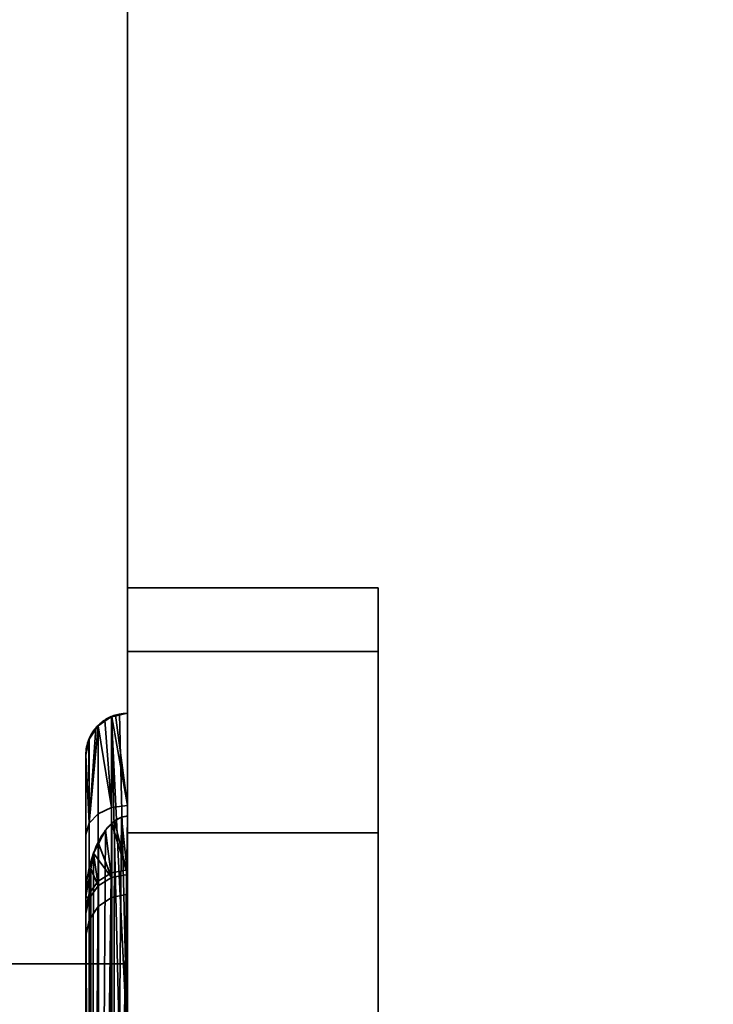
# Model space of a CAD drawing. Header units: millimetres. Extents: x -603 to 3703, y -115 to 193.
# Tile 45 of 256: x -410 to -402, y -17 to -5. Entities that reach past the tile are written whole.
import ezdxf

# ---------------------------------------------------------------- set-up
doc = ezdxf.new("R2010")
doc.units = ezdxf.units.MM
doc.layers.add('151', color=7, linetype='Continuous', true_color=0xffffff)

# ---------------------------------------------------------------- blocks, each defined once
blk = doc.blocks.new('UG_SURFACE_001')
at = {"layer": '151', "color": 252, "linetype": 'Continuous', "lineweight": 35}
for points in [[(603, -18, 2212.25), (603, 174.4, 2212.25), (-603, 174.4, 2212.25), (-603, -18, 2212.25)], [(-453, -18, 2062.25), (-453, 174.4, 2062.25), (453, 174.4, 2062.25), (453, -18, 2062.25)]]:
    blk.add_3dface(points, dxfattribs=at)
blk = doc.blocks.new('UG_SURFACE_016')
at = {"layer": '151', "color": 252, "linetype": 'Continuous', "lineweight": 35}
for points in [[(-406, -12, 1192), (-406, -12, 977), (-409, -12, 977), (-409, -12, 1092.25)], [(-409, -12, 1092.25), (-409, -12, 1192), (-406, -12, 1192)], [(-409, -12, 977), (-406, -12, 977), (-406, -12.761, 973.173), (-409, -12.761, 973.173)], [(-409, -12.761, 1195.827), (-406, -12.761, 1195.827), (-406, -12, 1192), (-409, -12, 1192)], [(-409, -19.784, 1009.654), (-409, -12, 977), (-409, -17.027, 980.523), (-409, -17.67, 982.5)], [(-409, -12, 977), (-409, -17.245, 978.455), (-409, -17.027, 980.523)], [(-409, -19.75, 1032), (-409, -12, 977), (-409, -18.527, 1013.523)], [(-409, -12, 977), (-409, -19.784, 1009.654), (-409, -18.745, 1011.455)], [(-409, -18.284, 976.654), (-409, -17.245, 978.455), (-409, -12, 977), (-409, -12.761, 973.173)], [(-409, -18.745, 1011.455), (-409, -18.527, 1013.523), (-409, -12, 977)], [(-409, -28.25, 1092.25), (-409, -12, 1092.25), (-409, -19.75, 1067), (-409, -28, 1067)], [(-409, -12.761, 1195.827), (-409, -12, 1192), (-409, -17.027, 1189.523), (-409, -17.67, 1191.5)], [(-409, -12, 1192), (-409, -25.5, 1148.5), (-409, -18.284, 1185.654), (-409, -17.245, 1187.455)], [(-409, -17.245, 1187.455), (-409, -17.027, 1189.523), (-409, -12, 1192)], [(-409, -12, 1192), (-409, -16.5, 1145), (-409, -25.5, 1145), (-409, -25.5, 1148.5)], [(-409, -12, 1192), (-409, -12, 1092.25), (-409, -16.5, 1121), (-409, -16.5, 1145)], [(-409, -12, 1092.25), (-409, -28.25, 1092.25), (-409, -28.25, 1117.5), (-409, -25.5, 1117.5)], [(-409, -25.5, 1117.5), (-409, -25.5, 1121), (-409, -16.5, 1121), (-409, -12, 1092.25)], [(-409, -19.75, 1032), (-409, -19.75, 1067), (-409, -12, 1092.25), (-409, -12, 977)], [(-406, -17, 1167.5), (-406, -12, 1192), (-406, -19.133, 1188.069), (-406, -19.76, 1186.983)], [(-406, -12, 977), (-406, -19.002, 980.315), (-406, -19.133, 979.069)], [(-406, -12, 977), (-406, -17, 1033.975), (-406, -17, 1013.575)], [(-406, -12, 1192), (-406, -19.002, 1189.315), (-406, -19.133, 1188.069)], [(-406, -12, 977), (-406, -17, 1002.5), (-406, -19.39, 981.507), (-406, -19.002, 980.315)], [(-406, -12, 977), (-406, -17, 1058.875), (-406, -17, 1033.975)], [(-406, -12, 977), (-406, -12, 1192), (-406, -17, 1091.25), (-406, -17, 1058.875)], [(-406, -12, 1192), (-406, -12.761, 1195.827), (-406, -19.39, 1190.507), (-406, -19.002, 1189.315)], [(-406, -19.133, 979.069), (-406, -19.76, 977.983), (-406, -12.761, 973.173), (-406, -12, 977)], [(-406, -12, 1192), (-406, -17, 1110.1), (-406, -17, 1091.25)], [(-406, -12, 1192), (-406, -17, 1128.75), (-406, -17, 1110.1)], [(-406, -12, 1192), (-406, -17, 1167.5), (-406, -17, 1128.75)], [(-406, -17, 1013.575), (-406, -17, 1002.5), (-406, -12, 977)], [(-409, -12.761, 973.173), (-406, -12.761, 973.173), (-406, -14.929, 969.929), (-409, -14.929, 969.929)], [(-409, -14.929, 1199.071), (-406, -14.929, 1199.071), (-406, -12.761, 1195.827), (-409, -12.761, 1195.827)], [(-409, -19.966, 975.432), (-409, -18.284, 976.654), (-409, -12.761, 973.173), (-409, -14.929, 969.929)], [(-409, -14.929, 1199.071), (-409, -12.761, 1195.827), (-409, -17.67, 1191.5), (-409, -19.061, 1193.045)], [(-406, -14.929, 969.929), (-406, -12.761, 973.173), (-406, -19.76, 977.983), (-406, -20.774, 977.246)], [(-406, -20.228, 1191.439), (-406, -19.39, 1190.507), (-406, -12.761, 1195.827), (-406, -14.929, 1199.071)], [(-409, -14.929, 969.929), (-406, -14.929, 969.929), (-406, -18.173, 967.761), (-409, -18.173, 967.761)], [(-409, -18.173, 1201.239), (-406, -18.173, 1201.239), (-406, -14.929, 1199.071), (-409, -14.929, 1199.071)], [(-409, -14.929, 969.929), (-409, -18.173, 967.761), (-409, -19.966, 975.432)], [(-409, -18.173, 1201.239), (-409, -14.929, 1199.071), (-409, -19.061, 1193.045), (-409, -20.96, 1193.891)], [(-406, -20.774, 977.246), (-406, -18.173, 967.761), (-406, -14.929, 969.929)], [(-406, -14.929, 1199.071), (-406, -18.173, 1201.239), (-406, -21.373, 1191.948), (-406, -20.228, 1191.439)], [(-420, -25.5, 1121), (-411, -16.5, 1121), (-409, -16.5, 1121), (-409, -25.5, 1121)], [(-411, -16.5, 1145), (-420, -25.5, 1145), (-409, -25.5, 1145), (-409, -16.5, 1145)], [(-411, -16.5, 1121), (-411, -16.5, 1145), (-409, -16.5, 1145), (-409, -16.5, 1121)]]:
    blk.add_3dface(points, dxfattribs=at)
blk = doc.blocks.new('UG_SURFACE_017')
at = {"layer": '151', "color": 43, "linetype": 'Continuous', "lineweight": 35}
for points in [[(-409, 0, 2017), (-409, -34, 2017), (409, -34, 2017), (409, 0, 2017)], [(-409, -13.5, 23.5), (-409, 0, 2), (-409, -2), (-409, -17.5, 12.5)], [(-409, 0, 2017), (-409, 0, 2), (-409, -13.5, 23.5), (-409, -13.5, 24.884)], [(-409, -34, 2017), (-409, 0, 2017), (-409, -14.732, 30.5), (-409, -27.268, 30.5)], [(-409, -14.732, 30.5), (-409, 0, 2017), (-409, -13.5, 24.884)], [(-409, -34), (-409, -2), (409, -2), (409, -34)], [(-409, -2), (-409, -34), (-409, -24.5, 12.5), (-409, -17.5, 12.5)], [(-409.191, -13.538, 23.538), (-409.191, -17.538, 23.538), (-409.354, -17.646, 23.646), (-409.354, -13.646, 23.646)], [(-409.191, -13.538, 23.538), (-409.351, -13.65, 24.785), (-409.274, -13.582, 24.83)], [(-409.274, -13.582, 24.83), (-409.189, -13.542, 24.856), (-409.191, -13.538, 23.538)], [(-409.191, -14.628, 25.579), (-409.189, -13.542, 24.856), (-409.274, -13.582, 24.83)], [(-409.191, -13.538, 23.538), (-409.098, -13.51, 23.51), (-409, -17.5, 23.5)], [(-409, -17.5, 23.5), (-409.098, -17.51, 23.51), (-409.191, -13.538, 23.538)], [(-409.098, -17.51, 23.51), (-409.191, -17.538, 23.538), (-409.191, -13.538, 23.538)], [(-409.191, -14.628, 25.579), (-409.189, -13.542, 24.856), (-409.189, -13.542, 24.856)], [(-409.189, -13.542, 24.856), (-409.191, -14.628, 25.579), (-409, -14.602, 25.606)], [(-409, -13.5, 23.5), (-409.189, -13.542, 24.856), (-409.145, -13.522, 24.87)], [(-409.189, -13.542, 24.856), (-409, -13.5, 23.5), (-409.098, -13.51, 23.51)], [(-409, -14.602, 25.606), (-409.145, -13.522, 24.87), (-409.189, -13.542, 24.856)], [(-409.145, -13.522, 24.87), (-409, -13.5, 24.884), (-409, -13.5, 23.5)], [(-409, -14.602, 25.606), (-409, -13.5, 24.884), (-409.145, -13.522, 24.87)], [(-409.098, -13.51, 23.51), (-409, -13.5, 23.5), (-409, -17.5, 23.5)], [(-409, -15.43, 29.383), (-409, -13.5, 24.884), (-409, -14.602, 25.606)], [(-409, -15.43, 29.383), (-409, -14.732, 30.5), (-409, -13.5, 24.884)], [(-409, -17.5, 12.5), (-409, -17.5, 23.5), (-409, -13.5, 23.5)], [(-409.354, -13.646, 23.646), (-409.354, -17.646, 23.646), (-409.462, -17.809, 23.809), (-409.462, -13.809, 23.809)], [(-409.462, -14.816, 25.384), (-409.351, -13.65, 24.785), (-409.382, -13.677, 24.767)], [(-409.351, -13.65, 24.785), (-409.462, -14.816, 25.384), (-409.354, -14.703, 25.501)], [(-409.354, -13.646, 23.646), (-409.461, -13.809, 24.683), (-409.382, -13.677, 24.767)], [(-409.382, -13.677, 24.767), (-409.351, -13.65, 24.785), (-409.354, -13.646, 23.646)], [(-409.354, -14.703, 25.501), (-409.351, -13.65, 24.785), (-409.351, -13.65, 24.785)], [(-409.351, -13.65, 24.785), (-409.354, -14.703, 25.501), (-409.191, -14.628, 25.579)], [(-409.191, -14.628, 25.579), (-409.274, -13.582, 24.83), (-409.351, -13.65, 24.785)], [(-409.382, -13.677, 24.767), (-409.461, -13.809, 24.683), (-409.462, -14.816, 25.384)], [(-409.462, -13.809, 23.809), (-409.462, -17.809, 23.809), (-409.5, -18, 24), (-409.5, -14, 24)], [(-409.462, -13.809, 23.809), (-409.5, -13.996, 24.567), (-409.464, -13.815, 24.68)], [(-409.5, -13.996, 24.567), (-409.462, -13.809, 23.809), (-409.5, -14, 24)], [(-409.464, -13.815, 24.68), (-409.5, -13.996, 24.567), (-409.462, -14.816, 25.384)], [(-409.464, -13.815, 24.68), (-409.461, -13.809, 24.683), (-409.462, -13.809, 23.809)], [(-409.462, -14.816, 25.384), (-409.461, -13.809, 24.683), (-409.464, -13.815, 24.68)], [(-409.462, -14.816, 25.384), (-409.461, -13.809, 24.683), (-409.461, -13.809, 24.683)], [(-409.5, -14, 24), (-409.5, -14, 24.565), (-409.5, -13.996, 24.567)], [(-409.462, -14.816, 25.384), (-409.5, -13.996, 24.567), (-409.5, -14, 24.565)], [(-409.5, -14.949, 25.247), (-409.5, -14, 24.565), (-409.5, -14, 24), (-409.5, -18, 24)], [(-409.5, -14, 24.565), (-409.5, -14.949, 25.247), (-409.462, -14.816, 25.384)], [(-409.191, -14.628, 25.579), (-409.191, -15.41, 26.706), (-409, -15.375, 26.721), (-409, -14.602, 25.606)], [(-409, -14.602, 25.606), (-409, -15.375, 26.721), (-409, -15.666, 28.047), (-409, -15.43, 29.383)], [(-409.462, -14.816, 25.384), (-409.462, -15.658, 26.598), (-409.354, -15.509, 26.663), (-409.354, -14.703, 25.501)], [(-409.354, -14.703, 25.501), (-409.354, -15.509, 26.663), (-409.191, -15.41, 26.706), (-409.191, -14.628, 25.579)], [(-409.5, -14.949, 25.247), (-409.5, -15.833, 26.521), (-409.462, -15.658, 26.598), (-409.462, -14.816, 25.384)], [(-409.19, -14.824, 30.459), (-409.346, -26.941, 30.347), (-409.263, -27.102, 30.425)], [(-409.346, -26.941, 30.347), (-409.19, -14.824, 30.459), (-409.263, -14.898, 30.425)], [(-409.263, -27.102, 30.425), (-409.19, -27.176, 30.459), (-409.19, -14.824, 30.459)], [(-409.263, -14.898, 30.425), (-409.19, -14.824, 30.459), (-409.191, -15.466, 29.397)], [(-409, -15.43, 29.383), (-409.191, -15.466, 29.397), (-409.19, -14.824, 30.459)], [(-409.19, -14.824, 30.459), (-409.19, -14.824, 30.459), (-409.191, -15.466, 29.397)], [(-409, -14.732, 30.5), (-409.19, -27.176, 30.459), (-409.155, -27.212, 30.475)], [(-409.19, -27.176, 30.459), (-409, -14.732, 30.5), (-409.074, -14.745, 30.495)], [(-409.074, -14.745, 30.495), (-409.155, -14.788, 30.475), (-409.19, -27.176, 30.459)], [(-409.155, -14.788, 30.475), (-409.19, -14.824, 30.459), (-409.19, -27.176, 30.459)], [(-409.19, -14.824, 30.459), (-409.155, -14.788, 30.475), (-409, -15.43, 29.383)], [(-409, -14.732, 30.5), (-409.155, -27.212, 30.475), (-409.074, -27.255, 30.495)], [(-409, -15.43, 29.383), (-409.155, -14.788, 30.475), (-409.074, -14.745, 30.495)], [(-409.074, -27.255, 30.495), (-409, -27.268, 30.5), (-409, -14.732, 30.5)], [(-409.074, -14.745, 30.495), (-409, -14.732, 30.5), (-409, -15.43, 29.383)], [(-409.5, -18, 24), (-409.5, -24, 24), (-409.5, -15.833, 26.521), (-409.5, -14.949, 25.247)], [(-409.263, -14.898, 30.425), (-409.347, -15.06, 30.347), (-409.347, -26.94, 30.347), (-409.346, -26.941, 30.347)], [(-409.191, -15.466, 29.397), (-409.347, -15.06, 30.347), (-409.263, -14.898, 30.425)], [(-409.347, -15.06, 30.347), (-409.441, -26.638, 30.186), (-409.407, -26.825, 30.29)], [(-409.441, -26.638, 30.186), (-409.347, -15.06, 30.347), (-409.407, -15.175, 30.29)], [(-409.407, -26.825, 30.29), (-409.347, -26.94, 30.347), (-409.347, -15.06, 30.347)], [(-409.407, -15.175, 30.29), (-409.347, -15.06, 30.347), (-409.191, -15.466, 29.397)], [(-409.407, -15.175, 30.29), (-409.441, -15.362, 30.186), (-409.441, -26.638, 30.186)], [(-409.441, -15.362, 30.186), (-409.407, -15.175, 30.29), (-409.354, -15.567, 29.436)], [(-409.191, -15.466, 29.397), (-409.354, -15.567, 29.436), (-409.407, -15.175, 30.29)], [(-409.441, -26.634, 30.184), (-409.441, -15.366, 30.184), (-409.5, -15.693, 30.002)], [(-409.5, -15.693, 30.002), (-409.441, -15.366, 30.184), (-409.462, -15.718, 29.494)], [(-409.354, -15.567, 29.436), (-409.462, -15.718, 29.494), (-409.441, -15.362, 30.186)], [(-409.441, -15.366, 30.184), (-409.441, -15.362, 30.186), (-409.462, -15.718, 29.494)], [(-409.441, -15.362, 30.186), (-409.441, -15.366, 30.184), (-409.441, -26.634, 30.184), (-409.441, -26.638, 30.186)], [(-409.354, -15.509, 26.663), (-409.354, -15.812, 28.044), (-409.191, -15.704, 28.046), (-409.191, -15.41, 26.706)], [(-409.191, -15.41, 26.706), (-409.191, -15.704, 28.046), (-409, -15.666, 28.047), (-409, -15.375, 26.721)], [(-409.191, -15.704, 28.046), (-409.191, -15.466, 29.397), (-409, -15.43, 29.383), (-409, -15.666, 28.047)], [(-409.462, -15.658, 26.598), (-409.462, -15.974, 28.04), (-409.354, -15.812, 28.044), (-409.354, -15.509, 26.663)], [(-409.354, -15.812, 28.044), (-409.354, -15.567, 29.436), (-409.191, -15.466, 29.397), (-409.191, -15.704, 28.046)], [(-409.5, -15.833, 26.521), (-409.5, -16.165, 28.036), (-409.462, -15.974, 28.04), (-409.462, -15.658, 26.598)], [(-409.462, -15.974, 28.04), (-409.462, -15.718, 29.494), (-409.354, -15.567, 29.436), (-409.354, -15.812, 28.044)], [(-409.5, -15.693, 30.002), (-409.5, -15.697, 30), (-409.5, -26.303, 30), (-409.5, -26.307, 30.002)], [(-409.5, -26.307, 30.002), (-409.441, -26.634, 30.184), (-409.5, -15.693, 30.002)], [(-409.5, -15.697, 30), (-409.5, -15.693, 30.002), (-409.462, -15.718, 29.494)], [(-409.5, -24, 24), (-409.5, -15.697, 30), (-409.5, -15.897, 29.563)], [(-409.5, -15.697, 30), (-409.5, -25.835, 28.036), (-409.5, -26.103, 29.563)], [(-409.5, -26.167, 26.521), (-409.5, -25.835, 28.036), (-409.5, -15.697, 30), (-409.5, -24, 24)], [(-409.5, -26.103, 29.563), (-409.5, -26.303, 30), (-409.5, -15.697, 30)], [(-409.462, -15.718, 29.494), (-409.5, -15.897, 29.563), (-409.5, -15.697, 30)], [(-409.5, -16.165, 28.036), (-409.5, -15.897, 29.563), (-409.462, -15.718, 29.494), (-409.462, -15.974, 28.04)], [(-409.5, -24, 24), (-409.5, -16.165, 28.036), (-409.5, -15.833, 26.521)], [(-409.5, -15.897, 29.563), (-409.5, -16.165, 28.036), (-409.5, -24, 24)]]:
    blk.add_3dface(points, dxfattribs=at)
blk = doc.blocks.new('UG_SURFACE_035')
at = {"layer": '151', "color": 252, "linetype": 'Continuous', "lineweight": 35}
for points in [[(-414.5, -29.92, 2021.75), (414.5, -29.92, 2021.75), (414.5, 14.42, 2021.75), (-414.5, 14.42, 2021.75)], [(-413, -29.92, 2020.25), (-413, 14.42, 2020.25), (413, 14.42, 2020.25), (413, -29.92, 2020.25)]]:
    blk.add_3dface(points, dxfattribs=at)

msp = doc.modelspace()

# ---------------------------------------------------------------- linework, layer by layer
at = {"layer": '151', "color": 252, "linetype": 'Continuous', "lineweight": 35, "true_color": 0x939598}
for p, q in [((-409, 0, 2017), (-409, -34, 2017)), ((-409, -2), (-409, -34)), ((-409, -12, 977), (-409, -12, 1192)), ((-409, -12, 1192), (-406, -12, 1192)), ((-409, -12, 977), (-406, -12, 977)), ((-406, -12, 977), (-406, -12, 1192)), ((-409, -17.5, 23.5), (-409, -13.5, 23.5)), ((-409, -13.5, 23.5), (-409, -13.5, 24.884)), ((-409.5, -14, 24.565), (-409.5, -14, 24)), ((-409.5, -14, 24), (-409.5, -18, 24)), ((-409, -14.732, 30.5), (-409, -27.268, 30.5)), ((-409.5, -26.303, 30), (-409.5, -15.697, 30)), ((-411, -16.5, 1145), (-409, -16.5, 1145)), ((-411, -16.5, 1121), (-409, -16.5, 1121)), ((-409, -16.5, 1121), (-409, -25.5, 1121)), ((-409, -16.5, 1145), (-409, -16.5, 1121)), ((-409, -25.5, 1145), (-409, -16.5, 1145))]:
    msp.add_line(p, q, dxfattribs=at)
at = {"layer": '151', "color": 252, "linetype": 'Continuous', "lineweight": 35, "true_color": 0x939598, "extrusion": (1, 0, 0)}
for centre, radius, start, end in [((-22, 977, -409), 10, 180, 0), ((-22, 1192, -409), 10, 0, 180), ((-22, 977, -406), 10, 180, 0), ((-22, 1192, -406), 10, 0, 180), ((-12.166, 28.12, -409.5), 4, 151.9639, 242.7144)]:
    msp.add_arc(centre, radius, start, end, dxfattribs=at)
at = {"layer": '151', "color": 252, "linetype": 'Continuous', "lineweight": 35, "true_color": 0x939598, "extrusion": (-1, 0, 0)}
msp.add_arc((12.166, 28.12, 409), 3.5, 292.3993, 42.8462, dxfattribs=at)
at = {"layer": '151', "color": 252, "linetype": 'Continuous', "lineweight": 35, "true_color": 0x939598, "extrusion": (0, 0.707107, 0.707107)}
msp.add_ellipse((-409, -14, 24), major_axis=(0, -0.5, 0.5), ratio=0.707107, start_param=3.141593, end_param=4.712389, dxfattribs=at)
at = {"layer": '151', "color": 252, "linetype": 'Continuous', "lineweight": 35, "true_color": 0x939598}
for points, knots in [([(-409, -13.5, 24.884), (-409.049, -13.5, 24.884), (-409.099, -13.508, 24.879), (-409.192, -13.536, 24.86), (-409.235, -13.556, 24.846), (-409.315, -13.609, 24.812), (-409.352, -13.641, 24.791), (-409.417, -13.719, 24.74), (-409.445, -13.766, 24.71), (-409.487, -13.873, 24.643), (-409.499, -13.934, 24.605), (-409.5, -13.997, 24.567), (-409.5, -13.999, 24.566), (-409.5, -14, 24.565)], [0, 0, 0, 0, 0.172833, 0.172833, 0.344836, 0.344836, 0.528241, 0.528241, 0.741578, 0.741578, 0.994451, 0.994451, 1, 1, 1, 1]), ([(-409.5, -15.697, 30), (-409.5, -15.696, 30.001), (-409.5, -15.694, 30.002), (-409.499, -15.522, 30.105), (-409.469, -15.345, 30.203), (-409.372, -15.079, 30.339), (-409.327, -14.983, 30.386), (-409.232, -14.858, 30.444), (-409.197, -14.819, 30.462), (-409.131, -14.77, 30.483), (-409.103, -14.755, 30.49), (-409.05, -14.737, 30.498), (-409.025, -14.732, 30.5), (-409, -14.732, 30.5)], [0, 0, 0, 0, 0.0037, 0.0037, 0.475418, 0.475418, 0.742572, 0.742572, 0.868357, 0.868357, 0.941855, 0.941855, 1, 1, 1, 1])]:
    msp.add_open_spline(points, degree=3, knots=knots, dxfattribs=at)

# ---------------------------------------------------------------- block references
for name in ['UG_SURFACE_001', 'UG_SURFACE_035', 'UG_SURFACE_017', 'UG_SURFACE_016']:
    msp.add_blockref(name, (0, 0), dxfattribs=at)

doc.saveas('drawing.dxf')
